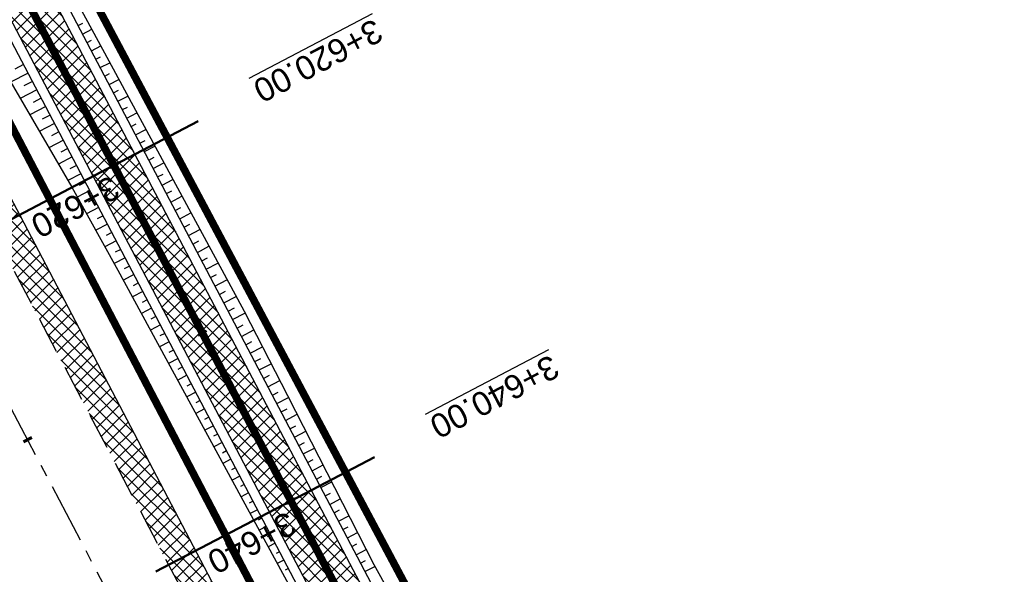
# Model space of a CAD drawing. Header units: metres. Extents: x 7529682 to 7533711, y 5721195 to 5727842.
# Tile 70 of 232: x 7531398 to 7531450, y 5724579 to 5724609. Entities that reach past the tile are written whole.
import ezdxf

# ---------------------------------------------------------------- set-up
doc = ezdxf.new("R2010")
doc.units = ezdxf.units.M
for name, pattern in [('817-dzialki-09-05-04$0$HIDDEN', [0.375, 0.25, -0.125]), ('ACAD_ISO05W100', [33, 24, -3, 0, -3, 0, -3]), ('CENTER', [50.8, 31.75, -6.35, 6.35, -6.35]), ('CENTER2', [28.575, 19.05, -3.175, 3.175, -3.175]), ('HIDDEN', [9.525, 6.35, -3.175])]:
    doc.linetypes.add(name, pattern=pattern)
for name, color, linetype in [('C-DROGI-SYTUACJA', 7, 'Continuous'), ('C-DROGI-SYTUACJA-ETYKIETY', 7, 'Continuous'), ('D-hatch-pobocza', 131, 'Continuous'), ('D-pobocza', 60, 'Continuous'), ('D-rowy', 160, 'Continuous'), ('D-skarpa', 2, 'Continuous'), ('D-skarpa-kreskowanie', 2, 'Continuous')]:
    doc.layers.add(name, color=color, linetype=linetype)
for name, color, linetype, lineweight, true_color in [('D-hatch-ciag-pieszo-rowerowy', 7, 'Continuous', 13, 0xff9f80), ('D-LR-etap-III', 7, '817-dzialki-09-05-04$0$HIDDEN', 50, 0x00008f), ('D-przekroje-pop', 7, 'Continuous', 50, 0x000099)]:
    doc.layers.add(name, color=color, linetype=linetype, lineweight=lineweight, true_color=true_color)
for name, color, linetype, lineweight in [('D-krawędzie', 3, 'Continuous', 30), ('D-obrzeża', 2, 'Continuous', 30), ('D-oś', 10, 'CENTER', 30), ('D-pas-drogowy', 7, 'ACAD_ISO05W100', 50)]:
    doc.layers.add(name, color=color, linetype=linetype, lineweight=lineweight)
doc.layers.add('poprzeczki', color=7, linetype='Continuous', true_color=0x0000c7)
doc.styles.get("Standard").update_dxf_attribs({"font": 'arial.ttf'})

# ---------------------------------------------------------------- blocks, each defined once
blk = doc.blocks.new('AeccTickLine')
at = {"color": 0, "linetype": 'ByBlock', "lineweight": -2}
blk.add_line((0, 1), (0, -1), dxfattribs=at)

msp = doc.modelspace()

# ---------------------------------------------------------------- hatches: boundary and pattern name
at = {"layer": 'D-hatch-ciag-pieszo-rowerowy'}
h = msp.add_hatch(dxfattribs=at)
h.set_pattern_fill('ANSI37', color=256, scale=0.15, style=0)
h.set_pattern_definition([(45, (0.88535, 0.46493), (-0.33675960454, 0.33675960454), []), (135, (0.88535, 0.46493), (-0.33675960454, -0.33675960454), [])])
h.paths.add_polyline_path([(7531426.003, 5724559.81), (7531399.692, 5724609.942), (7531381.172, 5724645.403), (7531371.149, 5724664.426), (7531369.294, 5724662.583), (7531378.958, 5724644.242), (7531397.477, 5724608.783), (7531423.79, 5724558.646), (7531445.036, 5724518.378), (7531473.71, 5724463.87), (7531482.589, 5724446.952), (7531484.87, 5724447.986), (7531475.922, 5724465.034), (7531447.248, 5724519.543)])
at = {"layer": 'D-hatch-pobocza'}
h = msp.add_hatch(dxfattribs=at)
h.set_pattern_fill('ANSI37', color=256, scale=0.15, style=0)
h.set_pattern_definition([(45, (0, 0), (-0.33675960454, 0.33675960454), []), (135, (0, 0), (-0.33675960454, -0.33675960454), [])])
h.paths.add_polyline_path([(7531410.67, 5724574.2), (7531398.06, 5724598.28), (7531373.71, 5724644.55), (7531366.184, 5724659.134), (7531365.969, 5724658.886), (7531365.498, 5724656.917), (7531373.645, 5724641.454), (7531392.162, 5724605.999), (7531418.48, 5724555.853), (7531439.727, 5724515.582), (7531476.36, 5724446.19), (7531478.829, 5724445.626), (7531467.27, 5724466.87), (7531457.65, 5724485.09), (7531437.94, 5724521.98), (7531423.89, 5724548.61)])

# ---------------------------------------------------------------- linework, layer by layer
at = {"layer": 'C-DROGI-SYTUACJA', "color": 10, "linetype": 'CENTER2', "lineweight": 35, "ltscale": 0.2}
msp.add_lwpolyline([(7531154.313, 5725078.4, -0.068936), (7531156.869, 5725074.83), (7531166.993, 5725055.55, -0.068732), (7531168.479, 5725051.432), (7531169.1, 5725048.503, 0.068783), (7531171.89, 5725040.776), (7531203.621, 5724980.378), (7531234.8, 5724921.535), (7531259.931, 5724874.055), (7531293.333, 5724810.086), (7531313.16, 5724772.033), (7531341.529, 5724719.923, -0.009023), (7531346.533, 5724710.322), (7531363.735, 5724675.815), (7531380.065, 5724644.823), (7531398.584, 5724609.363), (7531424.897, 5724559.228), (7531446.142, 5724518.961), (7531474.816, 5724464.452), (7531498.201, 5724419.897)], format="xyb", dxfattribs=at)
at = {"layer": 'D-krawędzie', "linetype": 'HIDDEN', "ltscale": 0.3, "flags": 128}
msp.add_lwpolyline([(7530572.01, 5726166.06), (7530620.381, 5726072.761), (7530641.555, 5726032.008), (7530660.961, 5725995.07), (7530689.128, 5725941.54), (7530707.336, 5725907.032), (7530725.256, 5725873.093), (7530743.97, 5725837.654), (7530770.527, 5725787.119), (7530787.864, 5725754.267), (7530809.898, 5725712.542), (7530824.739, 5725684.389), (7530840.856, 5725653.693), (7530860.675, 5725616.154), (7530865.283, 5725607.394), (7530878.05, 5725583.08), (7530918.172, 5725507.178), (7530950.163, 5725446.305), (7530993.419, 5725364.265), (7531022.766, 5725308.719), (7531053.81, 5725249.872), (7531081.166, 5725197.875), (7531103.902, 5725154.541), (7531128.123, 5725108.448), (7531149.3, 5725068.25), (7531167.38, 5725033.767), (7531197.165, 5724976.988), (7531228.151, 5724918.034), (7531253.153, 5724870.491), (7531286.796, 5724806.654), (7531306.74, 5724768.665), (7531335.094, 5724714.652), (7531357.319, 5724672.439), (7531373.645, 5724641.454), (7531392.162, 5724605.999), (7531418.48, 5724555.853), (7531439.727, 5724515.582), (7531468.399, 5724461.077), (7531491.782, 5724416.528), (7531531.99, 5724339.833), (7531557.227, 5724291.659), (7531569.852, 5724267.577), (7531591.376, 5724226.548), (7531610.004, 5724191.103), (7531616.883, 5724177.999), (7531629.985, 5724153.025), (7531641.007, 5724132.022), (7531664.906, 5724087.617), (7531677.644, 5724064.786), (7531683.112, 5724054.988), (7531686.753, 5724048.18), (7531695.448, 5724031.697), (7531703.749, 5724015.917), (7531709.214, 5724005.514), (7531719.389, 5723986.147), (7531726.295, 5723973), (7531732.741, 5723960.736), (7531735.13, 5723956.19)], dxfattribs=at)
at = {"layer": 'D-LR-etap-III', "ltscale": 10, "flags": 128}
msp.add_lwpolyline([(7531750.474, 5723895.103, 0.4, 0.4, 0), (7531750.505, 5723895.13, 0.4, 0.4, 0), (7531682.71, 5724022.92, 0.4, 0.4, 0), (7531619.177, 5724147.204, 0.4, 0.4, 0), (7531592.309, 5724198.489, 0.4, 0.4, 0), (7531553.264, 5724272.919, 0.4, 0.4, 0), (7531504.02, 5724366.79, 0.4, 0.4, 0), (7531482.09, 5724407.62, 0.4, 0.4, 0), (7531412.35, 5724541.183, 0.4, 0.4, 0), (7531388.464, 5724586.93, 0.4, 0.4, 0), (7531345.12, 5724669.94, 0.4, 0.4, 0), (7531127.66, 5725081.67, 0.4, 0.4, 0), (7531059.253, 5725211.041, 0.4, 0.4, 0), (7531008.007, 5725307.954, 0.4, 0.4, 0), (7530964.182, 5725390.836, 0.4, 0.4, 0), (7530914.557, 5725484.684, 0.4, 0.4, 0), (7530865.243, 5725577.494, 0.4, 0.4, 0), (7530840.085, 5725624.059, 0.4, 0.4, 0), (7530802.56, 5725694.925, 0.4, 0.4, 0), (7530755.54, 5725787.51, 0.4, 0.4, 0), (7530708.718, 5725876.303, 0.4, 0.4, 0), (7530695.12, 5725902.09, 0.4, 0.4, 0), (7530642.914, 5726001.078, 0.4, 0.4, 0), (7530634.935, 5726016.147, 0.4, 0.4, 0), (7530610.82, 5726061.93, 0.4, 0.4, 0), (7530610.82, 5726061.93, 0.4, 0.4, 0), (7530607.21, 5726063.51, 0.4, 0.4, 0), (7530597.42, 5726080.68, 0.4, 0.4, 0), (7530591.16, 5726088.44, 0.4, 0.4, 0), (7530581.28, 5726107.21, 0.4, 0.4, 0), (7530571.29, 5726130.56, 0.4, 0.4, 0), (7530549.555, 5726171.527, 0.4, 0.4, 0), (7530531.014, 5726206.474, 0.4, 0.4, 0), (7530516.461, 5726236.017, 0.4, 0.4, 0), (7530500.799, 5726266.141, 0.4, 0.4, 0), (7530491.35, 5726283.94, 0.4, 0.4, 0), (7530482.4, 5726303.41, 0.4, 0.4, 0), (7530482.4, 5726303.41, 0.4, 0.4, 0), (7530450.41, 5726357.28, 0.4, 0.4, 0), (7530397.759, 5726458.5, 0.4, 0.4, 0), (7530334.708, 5726583.665, 0.4, 0.4, 0), (7530303.939, 5726645.168, 0.4, 0.4, 0), (7530300.51, 5726651.778, 0.4, 0.4, 0), (7530289.214, 5726671.967, 0.4, 0.4, 0), (7530281.54, 5726685.57, 0.4, 0.4, 0), (7530261.371, 5726724.163, 0.4, 0.4, 0), (7530254.03, 5726738.21, 0.4, 0.4, 0), (7530197.22, 5726845.06, 0.4, 0.4, 0), (7530194.71, 5726849.15, 0.4, 0.4, 0), (7530195.92, 5726850.75, 0.4, 0.4, 0), (7530170.547, 5726892.961, 0.4, 0.4, 0), (7530143.175, 5726945.066, 0.4, 0.4, 0), (7530105.06, 5727018.32, 0.4, 0.4, 0), (7530100.06, 5727027.16, 0.4, 0.4, 0), (7530062.319, 5727099.625, 0.4, 0.4, 0), (7530015.379, 5727189.42, 0.4, 0.4, 0), (7529983.208, 5727250.207, 0.4, 0.4, 0), (7529953.284, 5727306.747, 0.4, 0.4, 0), (7529900.671, 5727406.159, 0.4, 0.4, 0), (7529890.63, 5727425.131, 0.4, 0.4, 0), (7529875.155, 5727454.426, 0.4, 0.4, 0), (7529857.56, 5727487.787, 0.4, 0.4, 0), (7529835.194, 5727530.193, 0.4, 0.4, 0), (7529811.741, 5727574.662, 0.4, 0.4, 0), (7529792.102, 5727611.923, 0.4, 0.4, 0), (7529768.066, 5727657.47, 0.4, 0.4, 0), (7529755.211, 5727682.131, 0.4, 0.4, 0), (7529753.31, 5727681.13, 0.4, 0.4, 0), (7529739.21, 5727707.77, 0.4, 0.4, 0), (7529735.395, 5727711.252, 0.4, 0.4, 0), (7529725.42, 5727730.2, 0.4, 0.4, 0), (7529723.55, 5727729.88, 0.4, 0.4, 0), (7529695.567, 5727782.932, 0.4, 0.4, 0), (7529717.68, 5727794.024, 0.4, 0.4, 0), (7529736.275, 5727758.647, 0.4, 0.4, 0), (7529736.275, 5727758.647, 0.4, 0.4, 0), (7529744.511, 5727750.406, 0.4, 0.4, 0), (7529744.511, 5727750.406, 0.4, 0.4, 0), (7529750.283, 5727738.55, 0.4, 0.4, 0), (7529777.109, 5727687.569, 0.4, 0.4, 0), (7529796.515, 5727651.33, 0.4, 0.4, 0), (7529814.938, 5727616.793, 0.4, 0.4, 0), (7529839.007, 5727572.304, 0.4, 0.4, 0), (7529860.618, 5727532.509, 0.4, 0.4, 0), (7529882.349, 5727491.504, 0.4, 0.4, 0), (7529904.865, 5727449.096, 0.4, 0.4, 0), (7529920.747, 5727418.885, 0.4, 0.4, 0), (7529946.677, 5727368.547, 0.4, 0.4, 0), (7529972.025, 5727320.573, 0.4, 0.4, 0), (7529987.74, 5727290.153, 0.4, 0.4, 0), (7529996.497, 5727273.662, 0.4, 0.4, 0), (7530017.541, 5727234.203, 0.4, 0.4, 0), (7530033.054, 5727204.864, 0.4, 0.4, 0), (7530051.623, 5727170.223, 0.4, 0.4, 0), (7530069.277, 5727137.016, 0.4, 0.4, 0), (7530089.385, 5727097.534, 0.4, 0.4, 0), (7530109.713, 5727060.747, 0.4, 0.4, 0), (7530136.77, 5727011.64, 0.4, 0.4, 0), (7530162.447, 5726962.744, 0.4, 0.4, 0), (7530187.674, 5726916.992, 0.4, 0.4, 0), (7530207.821, 5726879.335, 0.4, 0.4, 0), (7530230.626, 5726834.519, 0.4, 0.4, 0), (7530262.288, 5726776.618, 0.4, 0.4, 0), (7530277.51, 5726760.213, 0.4, 0.4, 0), (7530286.037, 5726744.107, 0.4, 0.4, 0), (7530288.097, 5726735.884, 0.4, 0.4, 0), (7530290.394, 5726725.047, 0.4, 0.4, 0), (7530296.177, 5726713.583, 0.4, 0.4, 0), (7530302.726, 5726701.182, 0.4, 0.4, 0), (7530325.685, 5726657.466, 0.4, 0.4, 0), (7530343.244, 5726623.649, 0.4, 0.4, 0), (7530360.23, 5726591.747, 0.4, 0.4, 0), (7530383.209, 5726548.059, 0.4, 0.4, 0), (7530406.018, 5726503.606, 0.4, 0.4, 0), (7530427.465, 5726462.62, 0.4, 0.4, 0), (7530447.928, 5726424.388, 0.4, 0.4, 0), (7530471.127, 5726379.921, 0.4, 0.4, 0), (7530490.501, 5726343.033, 0.4, 0.4, 0), (7530509.499, 5726306.733, 0.4, 0.4, 0), (7530529.89, 5726267.244, 0.4, 0.4, 0), (7530543.852, 5726238.99, 0.4, 0.4, 0), (7530554.809, 5726218.944, 0.4, 0.4, 0), (7530559.027, 5726212.223, 0.4, 0.4, 0), (7530563.061, 5726206.41, 0.4, 0.4, 0), (7530566.934, 5726200.464, 0.4, 0.4, 0), (7530569.771, 5726194.902, 0.4, 0.4, 0), (7530571.473, 5726191.282, 0.4, 0.4, 0), (7530572.839, 5726188.025, 0.4, 0.4, 0), (7530575.295, 5726182.035, 0.4, 0.4, 0), (7530579.737, 5726173.306, 0.4, 0.4, 0), (7530583.3, 5726167.41, 0.4, 0.4, 0), (7530593.4, 5726163.33, 0.4, 0.4, 0), (7530598.618, 5726155.264, 0.4, 0.4, 0), (7530608.258, 5726140.497, 0.4, 0.4, 0), (7530603.27, 5726136.83, 0.4, 0.4, 0), (7530606.53, 5726131.84, 0.4, 0.4, 0), (7530604.239, 5726124.217, 0.4, 0.4, 0), (7530605.847, 5726121.63, 0.4, 0.4, 0), (7530608.972, 5726116.164, 0.4, 0.4, 0), (7530618.114, 5726097.791, 0.4, 0.4, 0), (7530651.213, 5726034.96, 0.4, 0.4, 0), (7530670.244, 5725998.611, 0.4, 0.4, 0), (7530698.075, 5725945.953, 0.4, 0.4, 0), (7530716.506, 5725911.305, 0.4, 0.4, 0), (7530735.223, 5725875.667, 0.4, 0.4, 0), (7530752.504, 5725842.155, 0.4, 0.4, 0), (7530778.311, 5725793.501, 0.4, 0.4, 0), (7530797.5, 5725756.382, 0.4, 0.4, 0), (7530812.519, 5725728.289, 0.4, 0.4, 0), (7530820.039, 5725713.16, 0.4, 0.4, 0), (7530822.422, 5725710.194, 0.4, 0.4, 0), (7530833.155, 5725688.801, 0.4, 0.4, 0), (7530849.629, 5725656.159, 0.4, 0.4, 0), (7530867.983, 5725621.964, 0.4, 0.4, 0), (7530872.63, 5725612.888, 0.4, 0.4, 0), (7530880.354, 5725597.595, 0.4, 0.4, 0), (7530883.839, 5725593.389, 0.4, 0.4, 0), (7530891.782, 5725587.763, 0.4, 0.4, 0), (7530895.039, 5725584.281, 0.4, 0.4, 0), (7530897.034, 5725580.941, 0.4, 0.4, 0), (7530900.952, 5725579.946, 0.4, 0.4, 0), (7530904.81, 5725571.977, 0.4, 0.4, 0), (7530903.682, 5725568.566, 0.4, 0.4, 0), (7530908.901, 5725558.845, 0.4, 0.4, 0), (7530910.252, 5725545.672, 0.4, 0.4, 0), (7530912.873, 5725538.646, 0.4, 0.4, 0), (7530945.278, 5725478.464, 0.4, 0.4, 0), (7530959.692, 5725450.246, 0.4, 0.4, 0), (7531002.827, 5725368.192, 0.4, 0.4, 0), (7531044.704, 5725290.314, 0.4, 0.4, 0), (7531064.099, 5725253.213, 0.4, 0.4, 0), (7531083.01, 5725216.678, 0.4, 0.4, 0), (7531113.013, 5725158.466, 0.4, 0.4, 0), (7531137.364, 5725113.071, 0.4, 0.4, 0), (7531150.831, 5725086.712, 0.4, 0.4, 0), (7531159.746, 5725076.641, 0.4, 0.4, 0), (7531166.31, 5725074.58, 0.4, 0.4, 0), (7531172.29, 5725062.58, 0.4, 0.4, 0), (7531170.59, 5725055.606, 0.4, 0.4, 0), (7531173.733, 5725044.081, 0.4, 0.4, 0), (7531215.342, 5724964.86, 0.4, 0.4, 0), (7531238.054, 5724921.685, 0.4, 0.4, 0), (7531262.39, 5724875.283, 0.4, 0.4, 0), (7531295.587, 5724811.266, 0.4, 0.4, 0), (7531348.488, 5724712.363, 0.4, 0.4, 0), (7531363.741, 5724682.684, 0.4, 0.4, 0), (7531366.987, 5724675.865, 0.4, 0.4, 0), (7531382.541, 5724646.111, 0.4, 0.4, 0), (7531401.299, 5724610.875, 0.4, 0.4, 0), (7531428.965, 5724558.862, 0.4, 0.4, 0), (7531449.111, 5724520.398, 0.4, 0.4, 0), (7531477.293, 5724465.831, 0.4, 0.4, 0), (7531500.996, 5724421.113, 0.4, 0.4, 0), (7531512.122, 5724400.549, 0.4, 0.4, 0), (7531513.782, 5724396.757, 0.4, 0.4, 0), (7531526.32, 5724379.39, 0.4, 0.4, 0), (7531566.784, 5724302.736, 0.4, 0.4, 0), (7531578.579, 5724282.775, 0.4, 0.4, 0), (7531584.233, 5724273.111, 0.4, 0.4, 0), (7531590.109, 5724263.508, 0.4, 0.4, 0), (7531593.028, 5724258.771, 0.4, 0.4, 0), (7531595.712, 5724254.227, 0.4, 0.4, 0), (7531601.66, 5724243.898, 0.4, 0.4, 0), (7531606.098, 5724235.986, 0.4, 0.4, 0), (7531609.382, 5724230.799, 0.4, 0.4, 0), (7531611.58, 5724227.671, 0.4, 0.4, 0), (7531612.708, 5724225.864, 0.4, 0.4, 0), (7531618.665, 5724214.481, 0.4, 0.4, 0), (7531619.886, 5724212.334, 0.4, 0.4, 0), (7531620.932, 5724210.787, 0.4, 0.4, 0), (7531623.519, 5724207.112, 0.4, 0.4, 0), (7531626.144, 5724203.613, 0.4, 0.4, 0), (7531632.023, 5724196.486, 0.4, 0.4, 0), (7531653.949, 5724152.618, 0.4, 0.4, 0), (7531656.751, 5724143.104, 0.4, 0.4, 0), (7531659.614, 5724133.255, 0.4, 0.4, 0), (7531661.627, 5724128.646, 0.4, 0.4, 0.010938), (7531674.315, 5724101.435, 0.4, 0.4, 0), (7531685.138, 5724081.408, 0.4, 0.4, 0), (7531692.16, 5724066.277, 0.4, 0.4, 0), (7531699.662, 5724051.388, 0.4, 0.4, 0), (7531704.481, 5724040.809, 0.4, 0.4, 0), (7531704.481, 5724040.809, 0.4, 0.4, 0), (7531704.401, 5724037.369, 0.4, 0.4, 0), (7531720.384, 5724003.441, 0.4, 0.4, 0), (7531728.799, 5723986.206, 0.4, 0.4, 0), (7531733.238, 5723977.193, 0.4, 0.4, 0), (7531736.75, 5723969.505, 0.4, 0.4, 0), (7531737.336, 5723968.519, 0.4, 0.4, 0), (7531738.285, 5723967.699, 0.4, 0.4, 0), (7531742.181, 5723962.346, 0.4, 0.4, 0), (7531744.286, 5723958.616, 0.4, 0.4, 0), (7531755.393, 5723944.193, 0.4, 0.4, 0), (7531758.69, 5723936.76, 0.4, 0.4, 0), (7531780.08, 5723929.25, 0.4, 0.4, 0), (7531792.612, 5723906.338, 0.4, 0.4, 0), (7531792.612, 5723906.338, 0.4, 0.4, 0), (7531756.962, 5723883.055, 0.4, 0.4, 0), (7531750.46, 5723895.13, 0.4, 0.4, 0), (7531750.46, 5723895.13, 0, 0, 0)], format="xyseb", dxfattribs=at)
at = {"layer": 'D-obrzeża'}
msp.add_lwpolyline([(7531162.547, 5725061.318), (7531165.882, 5725054.959, -0.068574), (7531167.27, 5725051.106), (7531167.915, 5725048.068, 0.068789), (7531170.704, 5725040.34), (7531202.515, 5724979.795), (7531233.696, 5724920.95), (7531258.824, 5724873.473), (7531292.225, 5724809.507), (7531312.052, 5724771.454), (7531340.423, 5724719.339, -0.00902), (7531345.426, 5724709.741), (7531362.629, 5724675.233), (7531378.958, 5724644.242), (7531397.477, 5724608.783), (7531423.79, 5724558.646), (7531445.036, 5724518.378), (7531473.71, 5724463.87), (7531497.095, 5724419.316), (7531505.905, 5724402.511, -0.033171), (7531508.586, 5724396.451), (7531511.248, 5724389.164)], format="xyb", dxfattribs=at)
msp.add_lwpolyline([(7531484.87, 5724447.986), (7531475.922, 5724465.034), (7531447.248, 5724519.543), (7531426.003, 5724559.81), (7531399.692, 5724609.942), (7531381.172, 5724645.403), (7531371.149, 5724664.426)], dxfattribs=at)
at = {"layer": 'D-oś', "ltscale": 0.1}
msp.add_lwpolyline([(7531488.683, 5724414.901), (7531465.302, 5724459.448), (7531436.63, 5724513.951), (7531415.383, 5724554.223), (7531389.061, 5724604.375), (7531370.545, 5724639.828), (7531354.222, 5724670.808), (7531331.996, 5724713.024), (7531303.641, 5724767.038), (7531283.699, 5724805.024), (7531250.055, 5724868.862), (7531225.053, 5724916.406), (7531194.065, 5724975.362), (7531164.28, 5725032.142), (7531146.202, 5725066.622), (7531125.026, 5725106.818), (7531100.803, 5725152.914), (7531078.067, 5725196.247), (7531050.713, 5725248.241), (7531019.672, 5725307.084), (7530990.323, 5725362.632), (7530947.066, 5725444.675), (7530915.075, 5725505.546), (7530874.954, 5725581.449)], dxfattribs=at)
at = {"layer": 'D-pas-drogowy', "ltscale": 0.2, "flags": 128}
msp.add_lwpolyline([(7531633.019, 5724182.834, 0.4, 0.4, 0), (7531617.559, 5724211.608, 0.4, 0.4, 0), (7531566.784, 5724302.736, 0.4, 0.4, 0), (7531538.419, 5724356.47, 0.4, 0.4, 0), (7531526.32, 5724379.39, 0.4, 0.4, 0), (7531516.102, 5724393.607, 0.4, 0.4, 0.001485), (7531513.78, 5724396.838, 0.4, 0.4, 0), (7531501.87, 5724413.41, 0.4, 0.4, 0), (7531474.926, 5724464.508, 0.4, 0.4, 0), (7531446.2, 5724518.992, 0.4, 0.4, 0), (7531424.962, 5724559.262, 0.4, 0.4, 0), (7531398.444, 5724609.566, 0.4, 0.4, 0), (7531379.647, 5724645.216, 0.4, 0.4, 0), (7531365.23, 5724672.56, 0.4, 0.4, 0), (7531341.306, 5724717.915, 0.4, 0.4, 0), (7531312.9, 5724771.789, 0.4, 0.4, 0), (7531292.591, 5724810.307, 0.4, 0.4, 0), (7531259.392, 5724873.271, 0.4, 0.4, 0), (7531233.74, 5724921.923, 0.4, 0.4, 0), (7531203.073, 5724980.092, 0.4, 0.4, 0), (7531173.471, 5725036.225, 0.4, 0.4, 0), (7531168.27, 5725046.09, 0.4, 0.4, 0), (7531172.29, 5725062.58, 0.4, 0.4, 0), (7531166.31, 5725074.58, 0.4, 0.4, 0), (7531150.32, 5725079.6, 0.4, 0.4, 0), (7531141.5, 5725096.43, 0.4, 0.4, 0), (7531109.312, 5725157.814, 0.4, 0.4, 0), (7531086.641, 5725201.048, 0.4, 0.4, 0), (7531059.198, 5725253.384, 0.4, 0.4, 0), (7531028.207, 5725312.489, 0.4, 0.4, 0), (7530999.105, 5725367.99, 0.4, 0.4, 0), (7530956.248, 5725449.725, 0.4, 0.4, 0), (7530924.398, 5725510.464, 0.4, 0.4, 0), (7530897.51, 5725561.74, 0.4, 0.4, 0), (7530894.46, 5725566.14, 0.4, 0.4, 0), (7530892.16, 5725570.49, 0.4, 0.4, 0), (7530869.363, 5725613.307, 0.4, 0.4, 0), (7530861.694, 5725627.705, 0.4, 0.4, 0), (7530852.74, 5725644.52, 0.4, 0.4, 0), (7530831.51, 5725684.2, 0.4, 0.4, 0), (7530811.13, 5725722.52, 0.4, 0.4, 0), (7530792.348, 5725757.941, 0.4, 0.4, 0), (7530768.03, 5725803.8, 0.4, 0.4, 0), (7530748.769, 5725840.179, 0.4, 0.4, 0), (7530727.7, 5725879.97, 0.4, 0.4, 0), (7530712.098, 5725909.545, 0.4, 0.4, 0), (7530693.644, 5725944.645, 0.4, 0.4, 0), (7530665.702, 5725997.539, 0.4, 0.4, 0), (7530641.76, 5726042.88, 0.4, 0.4, 0), (7530616.5, 5726091.48, 0.4, 0.4, 0), (7530604.628, 5726114.32, 0.4, 0.4, -0.007763), (7530602.5, 5726118.43, 0.4, 0.4, 0), (7530603.992, 5726123.395, 0.4, 0.4, 0), (7530606.53, 5726131.84, 0.4, 0.4, 0), (7530603.27, 5726136.83, 0.4, 0.4, 0), (7530593.776, 5726151.369, 0.4, 0.4, 0), (7530590.203, 5726156.84, 0.4, 0.4, 0), (7530583.3, 5726167.41, 0.4, 0.4, 0), (7530580.578, 5726170.428, 0.4, 0.4, 0), (7530575.85, 5726175.67, 0.4, 0.4, 0), (7530569.01, 5726186.66, 0.4, 0.4, 0), (7530562.555, 5726199.189, 0.4, 0.4, 0), (7530555.67, 5726211.39, 0.4, 0.4, 0), (7530548.29, 5726224.23, 0.4, 0.4, 0), (7530540.58, 5726237.71, 0.4, 0.4, 0), (7530532.68, 5726252.65, 0.4, 0.4, 0), (7530524.06, 5726269.35, 0.4, 0.4, 0), (7530502.82, 5726309.91, 0.4, 0.4, 0), (7530488.83, 5726336.63, 0.4, 0.4, 0), (7530466.03, 5726380.16, 0.4, 0.4, 0), (7530438.47, 5726432.77, 0.4, 0.4, 0), (7530424.53, 5726459.09, 0.4, 0.4, 0), (7530401.63, 5726502.97, 0.4, 0.4, 0), (7530383.38, 5726538.06, 0.4, 0.4, 0), (7530353.97, 5726593.52, 0.4, 0.4, 0), (7530338.47, 5726622.74, 0.4, 0.4, 0), (7530322.01, 5726653.88, 0.4, 0.4, 0), (7530297.54, 5726700.33, 0.4, 0.4, 0), (7530287.38, 5726719.6, 0.4, 0.4, 0), (7530285.95, 5726722.316, 0.4, 0.4, 0), (7530280.26, 5726733.12, 0.4, 0.4, 0), (7530266.73, 5726758.74, 0.4, 0.4, 0), (7530260.42, 5726770.47, 0.4, 0.4, 0), (7530253.25, 5726783.82, 0.4, 0.4, 0), (7530244.95, 5726799.33, 0.4, 0.4, 0), (7530239.39, 5726808.49, 0.4, 0.4, 0), (7530238.29, 5726807.9, 0.4, 0.4, 0), (7530218.11, 5726850.67, 0.4, 0.4, 0), (7530175.907, 5726928.168, 0.4, 0.4, 0), (7530096.68, 5727076.15, 0.4, 0.4, 0), (7530094.68, 5727079.89, 0.4, 0.4, 0), (7530064.597, 5727135.523, 0.4, 0.4, 0), (7530046.731, 5727168.892, 0.4, 0.4, 0), (7530025.803, 5727208.461, 0.4, 0.4, 0), (7530012.847, 5727232.979, 0.4, 0.4, 0), (7529994.15, 5727268.45, 0.4, 0.4, 0), (7529981.671, 5727291.93, 0.4, 0.4, 0), (7529949.89, 5727351.73, 0.4, 0.4, 0), (7529924.75, 5727399.03, 0.4, 0.4, 0), (7529915.516, 5727417.1, 0.4, 0.4, 0), (7529885.83, 5727475.19, 0.4, 0.4, 0), (7529862.56, 5727519.97, 0.4, 0.4, 0), (7529852.985, 5727538.191, 0.4, 0.4, 0), (7529836.513, 5727569.511, 0.4, 0.4, 0), (7529815.369, 5727609.141, 0.4, 0.4, 0), (7529792.795, 5727651.247, 0.4, 0.4, 0), (7529774.199, 5727685.858, 0.4, 0.4, 0), (7529746.966, 5727736.059, 0.4, 0.4, 0), (7529733.92, 5727757.62, 0.4, 0.4, 0), (7529708.607, 5727806.389, 0.4, 0.4, 0), (7529688.492, 5727796.345, 0.4, 0.4, 0), (7529723.55, 5727729.88, 0.4, 0.4, 0), (7529725.42, 5727730.2, 0.4, 0.4, 0), (7529735.38, 5727711.28, 0.4, 0.4, 0), (7529739.21, 5727707.77, 0.4, 0.4, 0), (7529753.31, 5727681.13, 0.4, 0.4, 0), (7529755.178, 5727682.114, 0.4, 0.4, 0), (7529792.102, 5727611.923, 0.4, 0.4, 0), (7529811.741, 5727574.662, 0.4, 0.4, 0), (7529835.194, 5727530.193, 0.4, 0.4, 0), (7529857.56, 5727487.787, 0.4, 0.4, 0), (7529875.155, 5727454.426, 0.4, 0.4, 0), (7529890.63, 5727425.131, 0.4, 0.4, 0), (7529900.671, 5727406.159, 0.4, 0.4, 0), (7529953.284, 5727306.747, 0.4, 0.4, 0), (7529983.208, 5727250.207, 0.4, 0.4, 0), (7530015.379, 5727189.42, 0.4, 0.4, 0), (7530062.319, 5727099.625, 0.4, 0.4, 0), (7530100.06, 5727027.16, 0.4, 0.4, 0), (7530105.06, 5727018.32, 0.4, 0.4, 0), (7530143.175, 5726945.066, 0.4, 0.4, 0), (7530170.547, 5726892.961, 0.4, 0.4, 0), (7530195.92, 5726850.75, 0.4, 0.4, 0), (7530194.71, 5726849.15, 0.4, 0.4, 0), (7530197.22, 5726845.06, 0.4, 0.4, 0), (7530254.03, 5726738.21, 0.4, 0.4, 0), (7530261.371, 5726724.163, 0.4, 0.4, 0), (7530281.54, 5726685.57, 0.4, 0.4, 0), (7530289.214, 5726671.967, 0.4, 0.4, 0), (7530300.51, 5726651.778, 0.4, 0.4, 0), (7530303.939, 5726645.168, 0.4, 0.4, 0), (7530334.708, 5726583.665, 0.4, 0.4, 0), (7530397.759, 5726458.5, 0.4, 0.4, 0), (7530450.41, 5726357.28, 0.4, 0.4, 0), (7530482.4, 5726303.41, 0.4, 0.4, 0), (7530483.688, 5726301.003, 0.4, 0.4, 0), (7530491.35, 5726283.94, 0.4, 0.4, 0), (7530512.67, 5726243.78, 0.4, 0.4, 0), (7530529.43, 5726209.46, 0.4, 0.4, 0), (7530571.29, 5726130.56, 0.4, 0.4, 0), (7530581.28, 5726107.21, 0.4, 0.4, 0), (7530591.16, 5726088.44, 0.4, 0.4, 0), (7530597.42, 5726080.68, 0.4, 0.4, 0), (7530607.21, 5726063.51, 0.4, 0.4, 0), (7530610.82, 5726061.93, 0.4, 0.4, 0), (7530634.935, 5726016.147, 0.4, 0.4, 0), (7530642.914, 5726001.078, 0.4, 0.4, 0), (7530695.12, 5725902.09, 0.4, 0.4, 0), (7530708.718, 5725876.303, 0.4, 0.4, 0), (7530755.54, 5725787.51, 0.4, 0.4, 0), (7530802.56, 5725694.925, 0.4, 0.4, 0), (7530840.085, 5725624.059, 0.4, 0.4, 0), (7530865.243, 5725577.494, 0.4, 0.4, 0), (7530914.557, 5725484.684, 0.4, 0.4, 0), (7530964.182, 5725390.836, 0.4, 0.4, 0), (7531008.007, 5725307.954, 0.4, 0.4, 0), (7531059.253, 5725211.041, 0.4, 0.4, 0), (7531127.66, 5725081.67, 0.4, 0.4, 0), (7531345.12, 5724669.94, 0.4, 0.4, 0), (7531388.464, 5724586.93, 0.4, 0.4, 0), (7531412.35, 5724541.183, 0.4, 0.4, 0), (7531482.09, 5724407.62, 0.4, 0.4, 0), (7531504.02, 5724366.79, 0.4, 0.4, 0), (7531519.374, 5724337.52, 0.4, 0.4, 0), (7531563.749, 5724252.932, 0.4, 0.4, 0), (7531602.175, 5724179.681, 0.4, 0.4, 0), (7531619.177, 5724147.204, 0.4, 0.4, 0), (7531625.038, 5724135.635, 0.4, 0.4, 0), (7531656.796, 5724073.316, 0.4, 0.4, 0), (7531675.12, 5724037.36, 0.4, 0.4, 0), (7531682.71, 5724022.92, 0.4, 0.4, 0), (7531705.565, 5723979.811, 0.4, 0.4, 0), (7531736.606, 5723921.262, 0.4, 0.4, 0), (7531750.46, 5723895.13, 0.4, 0.4, 0), (7531740.77, 5723886.56, 0.4, 0.4, 0), (7531732.86, 5723885, 0.4, 0.4, 0), (7531722.18, 5723887.77, 0.4, 0.4, 0), (7531729.87, 5723862.17, 0.4, 0.4, 0), (7531742.92, 5723861.93, 0.4, 0.4, 0), (7531763.71, 5723859.52, 0.4, 0.4, 0), (7531768.42, 5723854.12, 0.4, 0.4, 0), (7531787.42, 5723817.97, 0.4, 0.4, 0), (7531795.57, 5723809.82, 0.4, 0.4, 0), (7531816.347, 5723819.85, 0.4, 0.4, 0), (7531816.347, 5723819.85, 0.4, 0.4, 0), (7531805.06, 5723843.23, 0.4, 0.4, 0), (7531803.61, 5723886.23, 0.4, 0.4, 0), (7531803.61, 5723886.23, 0.4, 0.4, 0), (7531780.08, 5723929.25, 0.4, 0.4, 0), (7531758.69, 5723936.76, 0.4, 0.4, 0), (7531749.359, 5723946.412, 0.4, 0.4, 0), (7531742.71, 5723953.29, 0.4, 0.4, 0), (7531735.177, 5723967.878, 0.4, 0.4, 0), (7531722.37, 5723992.68, 0.4, 0.4, 0), (7531705.042, 5724030.886, 0.4, 0.4, 0), (7531699.47, 5724043.17, 0.4, 0.4, 0), (7531692.69, 5724058.11, 0.4, 0.4, 0), (7531679.672, 5724084.017, 0.4, 0.4, 0), (7531674.55, 5724094.21, 0.4, 0.4, 0), (7531666.633, 5724114.003, 0.4, 0.4, 0), (7531649, 5724153.82, 0.4, 0.4, 0), (7531641.49, 5724149.34, 0.4, 0.4, 0), (7531626.04, 5724179.34, 0.4, 0.4, 0), (7531633.03, 5724182.84, 0, 0, 0)], format="xyseb", dxfattribs=at)
at = {"layer": 'D-pobocza'}
for points in [[(7531485.326, 5724448.193), (7531476.365, 5724465.266), (7531447.69, 5724519.776), (7531426.445, 5724560.043), (7531400.135, 5724610.174), (7531381.615, 5724645.636), (7531371.52, 5724664.794)], [(7531369.222, 5724661.648), (7531378.515, 5724644.01), (7531397.034, 5724608.551), (7531423.348, 5724558.413), (7531444.594, 5724518.145), (7531473.267, 5724463.637), (7531482.133, 5724446.746)], [(7531478.829, 5724445.626), (7531467.27, 5724466.87), (7531457.65, 5724485.09), (7531437.94, 5724521.98), (7531423.89, 5724548.61), (7531410.67, 5724574.2), (7531398.06, 5724598.28), (7531373.71, 5724644.55), (7531366.184, 5724659.134)]]:
    msp.add_lwpolyline(points, dxfattribs=at)
at = {"layer": 'D-przekroje-pop'}
for points in [[(7531407.416, 5724603.294), (7531402.989, 5724600.971), (7531395.905, 5724597.253)], [(7531416.71, 5724585.585), (7531412.283, 5724583.262), (7531405.199, 5724579.544)]]:
    msp.add_lwpolyline(points, dxfattribs=at)
at = {"layer": 'D-rowy', "linetype": 'HIDDEN', "ltscale": 0.1, "const_width": 0.4, "flags": 128}
msp.add_lwpolyline([(7531506.121, 5724397.133), (7531489.191, 5724429.341), (7531483.4, 5724440.512), (7531478.412, 5724450.147), (7531462.901, 5724479.304), (7531434.633, 5724532.162), (7531396.749, 5724604.645), (7531378.596, 5724640.173), (7531368.21, 5724659.05), (7531363.9, 5724666.92), (7531355.877, 5724682.662), (7531338.033, 5724716.835), (7531309.902, 5724770.333), (7531304.158, 5724781.147), (7531299.737, 5724789.052), (7531294.93, 5724798.468), (7531279.862, 5724827.641), (7531247.715, 5724888.417), (7531220.373, 5724940.873), (7531195.514, 5724987.527), (7531168.706, 5725038.836), (7531161.296, 5725053.455), (7531161.296, 5725053.455)], dxfattribs=at)
at = {"layer": 'D-skarpa', "linetype": 'Continuous'}
msp.add_lwpolyline([(7531368.751, 5724662.044), (7531371.277, 5724657.732), (7531373.117, 5724653.05), (7531374.88, 5724648.328), (7531377.146, 5724643.87), (7531377.378, 5724643.407), (7531379.373, 5724639.405), (7531381.621, 5724634.938), (7531388.414, 5724621.563), (7531390.816, 5724617.177), (7531392.586, 5724613.972), (7531393.249, 5724612.807), (7531395.735, 5724608.464), (7531395.995, 5724608.01), (7531398.251, 5724604.131), (7531400.767, 5724599.805), (7531403.198, 5724595.434), (7531412.737, 5724577.853), (7531415.022, 5724573.406), (7531422.697, 5724558.074), (7531423.974, 5724555.51)], dxfattribs=at)
msp.add_lwpolyline([(7531400.586, 5724610.408), (7531402.713, 5724606.473), (7531409.837, 5724593.271), (7531412.133, 5724588.83), (7531416.675, 5724579.92), (7531419.103, 5724575.547, -0.001941), (7531426.28, 5724562.374), (7531427.277, 5724560.478), (7531428.595, 5724557.949), (7531448.318, 5724520.109)], format="xyb", dxfattribs=at)
at = {"layer": 'D-skarpa-kreskowanie', "linetype": 'Continuous'}
for p, q in [((7531401.104, 5724608.328, 109.153), (7531401.34, 5724608.452, 108.975)), ((7531401.336, 5724607.885, 109.153), (7531401.814, 5724608.136, 108.793)), ((7531401.569, 5724607.442, 109.153), (7531401.81, 5724607.569, 108.971)), ((7531401.801, 5724606.999, 109.153), (7531402.289, 5724607.256, 108.785)), ((7531402.033, 5724606.557, 109.152), (7531402.28, 5724606.686, 108.967)), ((7531398.229, 5724606.275, 109.023), (7531397.76, 5724606.029, 108.67)), ((7531402.266, 5724606.114, 109.152), (7531402.765, 5724606.376, 108.776)), ((7531398.461, 5724605.832, 109.023), (7531397.542, 5724605.35, 108.331)), ((7531402.498, 5724605.671, 109.152), (7531402.75, 5724605.804, 108.962)), ((7531402.73, 5724605.228, 109.152), (7531403.24, 5724605.496, 108.768)), ((7531398.926, 5724604.946, 109.022), (7531398.045, 5724604.484, 108.36)), ((7531398.693, 5724605.389, 109.023), (7531398.244, 5724605.153, 108.684)), ((7531402.963, 5724604.786, 109.152), (7531403.22, 5724604.921, 108.958)), ((7531399.158, 5724604.504, 109.022), (7531398.727, 5724604.278, 108.698)), ((7531403.195, 5724604.343, 109.151), (7531403.715, 5724604.616, 108.76)), ((7531399.39, 5724604.061, 109.022), (7531398.549, 5724603.619, 108.388)), ((7531403.427, 5724603.9, 109.151), (7531403.69, 5724604.038, 108.954)), ((7531399.623, 5724603.618, 109.022), (7531399.211, 5724603.402, 108.712)), ((7531403.66, 5724603.458, 109.151), (7531404.19, 5724603.736, 108.752)), ((7531399.855, 5724603.176, 109.022), (7531399.052, 5724602.754, 108.417)), ((7531403.892, 5724603.015, 109.151), (7531404.16, 5724603.155, 108.949)), ((7531404.125, 5724602.572, 109.151), (7531404.665, 5724602.856, 108.744)), ((7531400.087, 5724602.733, 109.021), (7531399.695, 5724602.527, 108.726)), ((7531400.32, 5724602.29, 109.021), (7531399.555, 5724601.889, 108.445)), ((7531400.552, 5724601.847, 109.021), (7531400.179, 5724601.652, 108.74)), ((7531404.357, 5724602.129, 109.15), (7531404.629, 5724602.272, 108.945)), ((7531404.589, 5724601.687, 109.15), (7531405.14, 5724601.975, 108.736)), ((7531400.784, 5724601.405, 109.021), (7531400.058, 5724601.023, 108.474)), ((7531404.822, 5724601.244, 109.15), (7531405.099, 5724601.39, 108.941)), ((7531401.017, 5724600.962, 109.021), (7531400.663, 5724600.776, 108.754)), ((7531405.054, 5724600.801, 109.15), (7531405.614, 5724601.095, 108.728)), ((7531401.249, 5724600.519, 109.02), (7531400.561, 5724600.158, 108.502)), ((7531405.286, 5724600.358, 109.15), (7531405.569, 5724600.507, 108.937)), ((7531401.482, 5724600.076, 109.02), (7531401.146, 5724599.9, 108.768)), ((7531405.519, 5724599.916, 109.149), (7531406.089, 5724600.215, 108.72)), ((7531401.714, 5724599.634, 109.02), (7531401.054, 5724599.287, 108.523)), ((7531401.946, 5724599.191, 109.02), (7531401.622, 5724599.021, 108.776)), ((7531405.751, 5724599.473, 109.149), (7531406.039, 5724599.624, 108.933)), ((7531405.983, 5724599.03, 109.149), (7531406.564, 5724599.335, 108.712)), ((7531402.179, 5724598.748, 109.02), (7531401.541, 5724598.413, 108.539)), ((7531406.216, 5724598.588, 109.149), (7531406.509, 5724598.741, 108.928)), ((7531402.411, 5724598.306, 109.02), (7531402.097, 5724598.141, 108.783)), ((7531406.448, 5724598.145, 109.149), (7531407.039, 5724598.455, 108.704)), ((7531402.643, 5724597.863, 109.019), (7531402.027, 5724597.539, 108.555)), ((7531406.68, 5724597.702, 109.149), (7531406.979, 5724597.859, 108.924)), ((7531402.876, 5724597.42, 109.019), (7531402.573, 5724597.261, 108.791)), ((7531406.913, 5724597.259, 109.148), (7531407.514, 5724597.575, 108.695)), ((7531403.108, 5724596.977, 109.019), (7531402.513, 5724596.665, 108.571)), ((7531407.145, 5724596.817, 109.148), (7531407.448, 5724596.976, 108.92)), ((7531407.378, 5724596.374, 109.148), (7531407.989, 5724596.695, 108.687)), ((7531403.573, 5724596.092, 109.019), (7531402.999, 5724595.791, 108.587)), ((7531403.34, 5724596.535, 109.019), (7531403.048, 5724596.381, 108.799)), ((7531407.61, 5724595.931, 109.148), (7531407.918, 5724596.093, 108.916)), ((7531403.805, 5724595.649, 109.018), (7531403.523, 5724595.501, 108.806)), ((7531407.842, 5724595.488, 109.148), (7531408.464, 5724595.815, 108.679)), ((7531404.038, 5724595.206, 109.018), (7531403.48, 5724594.914, 108.598)), ((7531408.075, 5724595.046, 109.147), (7531408.388, 5724595.21, 108.911)), ((7531404.27, 5724594.764, 109.018), (7531403.994, 5724594.619, 108.81)), ((7531408.307, 5724594.603, 109.147), (7531408.939, 5724594.935, 108.671)), ((7531404.502, 5724594.321, 109.018), (7531403.957, 5724594.035, 108.607)), ((7531408.539, 5724594.16, 109.147), (7531408.858, 5724594.327, 108.907)), ((7531408.772, 5724593.718, 109.147), (7531409.414, 5724594.055, 108.663)), ((7531404.735, 5724593.878, 109.018), (7531404.465, 5724593.737, 108.815)), ((7531404.967, 5724593.435, 109.017), (7531404.434, 5724593.156, 108.616)), ((7531405.199, 5724592.993, 109.017), (7531404.936, 5724592.854, 108.819)), ((7531409.004, 5724593.275, 109.147), (7531409.328, 5724593.445, 108.903)), ((7531409.236, 5724592.832, 109.146), (7531409.887, 5724593.174, 108.656)), ((7531405.432, 5724592.55, 109.017), (7531404.911, 5724592.277, 108.625)), ((7531409.469, 5724592.389, 109.146), (7531409.793, 5724592.559, 108.902)), ((7531405.664, 5724592.107, 109.017), (7531405.407, 5724591.972, 108.823)), ((7531409.701, 5724591.947, 109.146), (7531410.346, 5724592.285, 108.66)), ((7531405.896, 5724591.665, 109.017), (7531405.388, 5724591.398, 108.634)), ((7531409.934, 5724591.504, 109.146), (7531410.255, 5724591.672, 108.904)), ((7531406.129, 5724591.222, 109.016), (7531405.878, 5724591.09, 108.827)), ((7531410.166, 5724591.061, 109.146), (7531410.806, 5724591.397, 108.664)), ((7531406.361, 5724590.779, 109.016), (7531405.865, 5724590.519, 108.642)), ((7531410.398, 5724590.618, 109.145), (7531410.717, 5724590.786, 108.906)), ((7531410.631, 5724590.176, 109.145), (7531411.265, 5724590.509, 108.668)), ((7531406.826, 5724589.894, 109.016), (7531406.342, 5724589.64, 108.651)), ((7531406.594, 5724590.336, 109.016), (7531406.348, 5724590.208, 108.831)), ((7531410.863, 5724589.733, 109.145), (7531411.179, 5724589.899, 108.907)), ((7531407.058, 5724589.451, 109.016), (7531406.819, 5724589.325, 108.836)), ((7531411.095, 5724589.29, 109.145), (7531411.724, 5724589.62, 108.671)), ((7531407.291, 5724589.008, 109.015), (7531406.819, 5724588.761, 108.66)), ((7531411.328, 5724588.848, 109.145), (7531411.641, 5724589.012, 108.909)), ((7531407.523, 5724588.565, 109.015), (7531407.29, 5724588.443, 108.84)), ((7531411.56, 5724588.405, 109.144), (7531412.183, 5724588.732, 108.676)), ((7531407.755, 5724588.123, 109.015), (7531407.296, 5724587.881, 108.669)), ((7531411.792, 5724587.962, 109.144), (7531412.101, 5724588.124, 108.912)), ((7531412.025, 5724587.519, 109.144), (7531412.637, 5724587.841, 108.683)), ((7531407.988, 5724587.68, 109.015), (7531407.761, 5724587.561, 108.844)), ((7531408.22, 5724587.237, 109.015), (7531407.773, 5724587.002, 108.678)), ((7531408.452, 5724586.795, 109.014), (7531408.232, 5724586.679, 108.848)), ((7531412.257, 5724587.077, 109.144), (7531412.561, 5724587.236, 108.915)), ((7531412.489, 5724586.634, 109.144), (7531413.091, 5724586.95, 108.691)), ((7531408.685, 5724586.352, 109.014), (7531408.249, 5724586.123, 108.686)), ((7531412.722, 5724586.191, 109.143), (7531413.02, 5724586.348, 108.919)), ((7531408.917, 5724585.909, 109.014), (7531408.703, 5724585.796, 108.852)), ((7531412.954, 5724585.748, 109.143), (7531413.545, 5724586.059, 108.698)), ((7531409.149, 5724585.466, 109.014), (7531408.726, 5724585.244, 108.695)), ((7531413.187, 5724585.306, 109.143), (7531413.479, 5724585.459, 108.922)), ((7531409.382, 5724585.024, 109.014), (7531409.173, 5724584.914, 108.857)), ((7531413.419, 5724584.863, 109.143), (7531414, 5724585.168, 108.706)), ((7531409.614, 5724584.581, 109.013), (7531409.203, 5724584.365, 108.704)), ((7531413.651, 5724584.42, 109.143), (7531413.939, 5724584.571, 108.926)), ((7531413.884, 5724583.977, 109.142), (7531414.454, 5724584.277, 108.713)), ((7531409.847, 5724584.138, 109.013), (7531409.644, 5724584.032, 108.861)), ((7531410.079, 5724583.695, 109.013), (7531409.68, 5724583.486, 108.713)), ((7531414.116, 5724583.535, 109.142), (7531414.398, 5724583.683, 108.93)), ((7531410.311, 5724583.253, 109.013), (7531410.115, 5724583.15, 108.865)), ((7531414.348, 5724583.092, 109.142), (7531414.908, 5724583.386, 108.721)), ((7531410.544, 5724582.81, 109.013), (7531410.157, 5724582.607, 108.722)), ((7531414.581, 5724582.649, 109.142), (7531414.858, 5724582.795, 108.933)), ((7531410.776, 5724582.367, 109.012), (7531410.586, 5724582.267, 108.869)), ((7531414.813, 5724582.207, 109.142), (7531415.362, 5724582.495, 108.728)), ((7531411.008, 5724581.925, 109.012), (7531410.634, 5724581.728, 108.73)), ((7531415.045, 5724581.764, 109.141), (7531415.317, 5724581.907, 108.937)), ((7531415.278, 5724581.321, 109.141), (7531415.816, 5724581.604, 108.736)), ((7531411.241, 5724581.482, 109.012), (7531411.057, 5724581.385, 108.873)), ((7531411.473, 5724581.039, 109.012), (7531411.111, 5724580.849, 108.739)), ((7531411.705, 5724580.596, 109.012), (7531411.527, 5724580.503, 108.878)), ((7531415.51, 5724580.878, 109.141), (7531415.777, 5724581.018, 108.94)), ((7531415.743, 5724580.436, 109.141), (7531416.271, 5724580.713, 108.743)), ((7531411.938, 5724580.154, 109.011), (7531411.588, 5724579.97, 108.748)), ((7531415.975, 5724579.993, 109.141), (7531416.236, 5724580.13, 108.944)), ((7531412.17, 5724579.711, 109.011), (7531411.998, 5724579.621, 108.882)), ((7531416.207, 5724579.55, 109.14), (7531416.728, 5724579.824, 108.748))]:
    msp.add_line(p, q, dxfattribs=at)

# ---------------------------------------------------------------- block references
at = {"layer": 'C-DROGI-SYTUACJA-ETYKIETY', "color": 2, "linetype": 'Continuous', "lineweight": 60, "xscale": 0.25, "yscale": 0.25, "zscale": 0.25, "rotation": 297.692176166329}
msp.add_blockref('AeccTickLine', (7531398.445, 5724586.496), dxfattribs=at)
at = {"layer": 'poprzeczki', "color": 2, "linetype": 'Continuous', "lineweight": 60, "xscale": 0.2499999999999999, "yscale": 0.2499999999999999, "zscale": 0.2499999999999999, "rotation": 297.6921761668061}
for p in [(7531402.989, 5724600.971), (7531407.636, 5724592.116), (7531412.283, 5724583.262)]:
    msp.add_blockref('AeccTickLine', p, dxfattribs=at)

# ---------------------------------------------------------------- texts
at = {"layer": 'C-DROGI-SYTUACJA-ETYKIETY', "color": 2}
for s, p in [('3+620', (7531402.831, 5724600.464)), ('3+640', (7531412.125, 5724582.755))]:
    msp.add_text(s, height=1.25, rotation=207.6922, dxfattribs=at).set_placement(p)
at = {"layer": 'D-przekroje-pop', "lineweight": 30}
for s, p in [('%%U3+620.00', (7531416.694, 5724608.729)), ('%%U3+640.00', (7531425.989, 5724591.02))]:
    msp.add_text(s, height=1.25, rotation=207.6922, dxfattribs=at).set_placement(p)

doc.saveas('drawing.dxf')
